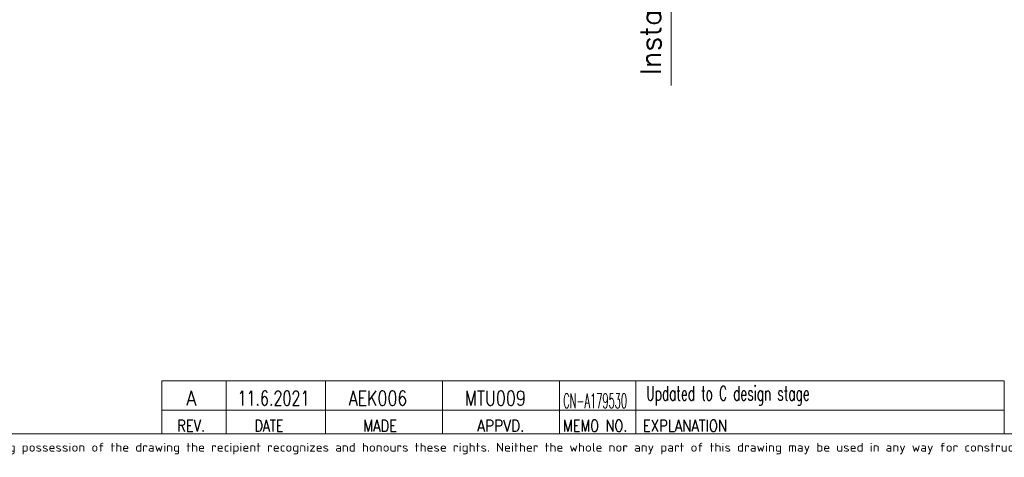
# Model space of a CAD drawing. Header units: inches. Extents: x 0 to 20790, y -12 to 14700.
# Tile 199 of 242: x 8250 to 14140, y 34 to 2650. Entities that reach past the tile are written whole.
import ezdxf

# ---------------------------------------------------------------- set-up
doc = ezdxf.new("R2010")
doc.units = ezdxf.units.IN
doc.layers.add('210', color=7, linetype='Continuous', true_color=0xffffff)
doc.layers.add('254', color=7, linetype='Continuous', true_color=0xffffff)
doc.styles.add('iso-1', font='isocp.shx')
doc.styles.add('latin_extended', font='simplex.shx')
doc.dimstyles.get("Standard").update_dxf_attribs({"dimtxt": 0.18, "dimasz": 0.18, "dimexe": 0.18, "dimexo": 0.0625, "dimgap": 0.09, "dimtad": 0, "dimtih": 1, "dimtoh": 1, "dimdec": 4, "dimzin": 0, "dimdsep": 46, "dimtxsty": 'Standard', "dimcen": 0.09, "dimadec": 0, "dimazin": 0, "dimtfac": 1, "dimtdec": 4, "dimtofl": 0, "dimtmove": 0, "dimatfit": 3, "dimfxl": 1, "dimtolj": 1, "dimtzin": 0, "dimarcsym": 0})

# ---------------------------------------------------------------- blocks, each defined once
blk = doc.blocks.new('_U12')
at = {"layer": '254', "color": 3, "linetype": 'Continuous', "lineweight": 13, "transparency": 16777216}
for p, q in [((10073.3, 4618.8), (12182.3, 4618.8)), ((12147.3, 4496.3), (12147.3, 4077.3)), ((10808.3, 3954.8), (12182.3, 3954.8)), ((12147.3, 3954.8), (12147.3, 2257.3))]:
    blk.add_line(p, q, dxfattribs=at)
at = {"layer": '254', "color": 3, "transparency": 16777216}
for points in [[(12167.8, 4496.3), (12126.9, 4496.3), (12147.3, 4618.8)], [(12126.9, 4077.3), (12167.8, 4077.3), (12147.3, 3954.8)]]:
    blk.add_solid(points, dxfattribs=at)
at = {"layer": 'Defpoints', "color": 0, "transparency": 16777216}
for p in [(10038.3, 4618.8), (10773.3, 3954.8), (12147.3, 3954.8)]:
    blk.add_point(p, dxfattribs=at)
at = {"layer": '254', "color": 2, "lineweight": 13, "transparency": 16777216, "insert": (11963.6, 2318.5), "char_height": 122.5, "attachment_point": 1, "rotation": 90, "style": 'latin_extended'}
blk.add_mtext('\\A1;\\C31;{\\H1.00x;\\Fsimplex.shx;Installed ~\\Fsimplex.shx;}\\C2; 664 ', dxfattribs=at)

msp = doc.modelspace()

# ---------------------------------------------------------------- linework, layer by layer
at = {"layer": '210', "color": 7, "linetype": 'Continuous', "lineweight": 18}
msp.add_line((175, 175), (20615, 175), dxfattribs=at)
at = {"layer": '254', "color": 7, "linetype": 'Continuous', "lineweight": 18}
for p, q in [((9099.983, 176.296), (9099.983, 491.296)), ((14139.996, 315), (9099.996, 315))]:
    msp.add_line(p, q, dxfattribs=at)
at = {"layer": '254', "color": 7, "linetype": 'Continuous', "lineweight": 13}
msp.add_line((14139.991, 491.296), (9099.991, 491.296), dxfattribs=at)
at = {"layer": '254', "color": 3, "linetype": 'Continuous', "lineweight": 18}
for p, q in [((9484.983, 491.296), (9484.983, 176.296)), ((10079.983, 176.296), (10079.983, 491.296)), ((10779.983, 491.296), (10779.983, 176.296)), ((11479.983, 176.296), (11479.983, 491.296)), ((11934.983, 491.296), (11934.983, 176.296))]:
    msp.add_line(p, q, dxfattribs=at)
at = {"layer": '254', "color": 3, "linetype": 'Continuous', "lineweight": 13}
for p, q in [((14139.983, 176.296), (14139.974, 491.296)), ((14140, 175), (9100, 175))]:
    msp.add_line(p, q, dxfattribs=at)

# ---------------------------------------------------------------- texts
at = {"layer": '210', "color": 211, "linetype": 'Continuous', "lineweight": 13, "insert": (6448.722, 51.676), "char_height": 52.5, "attachment_point": 7, "line_spacing_factor": 0.963855, "style": 'iso-1'}
msp.add_mtext('\\W1.2083;Copyright Wärtsilä. All rights reserved. By taking possession of the drawing the recipient recognizes and honours these rights. Neither the whole nor any part of this drawing may be used in any way for construction, fabrication, marketing or any other', dxfattribs=at)
at = {"layer": '254', "color": 3, "linetype": 'Continuous', "lineweight": 18, "char_height": 87.5, "attachment_point": 7, "line_spacing_factor": 0.963855, "style": 'latin_extended'}
for s, insert in [('\\W0.8818;A', (9246.638, 343.26)), ('\\W0.7161;11.6.2021', (9553.256, 343.26)), ('\\W0.7932;AEK006', (10217.455, 343.26)), ('\\W0.7965;MTU009', (10913.271, 343.26)), ('\\W0.4914;CN-A179530', (11501.719, 327.947)), ('\\W0.6079;Updated to C design stage', (11997.938, 343.26))]:
    msp.add_mtext(s, dxfattribs=dict(at, insert=insert))
at = {"layer": '254', "color": 211, "linetype": 'Continuous', "lineweight": 18, "char_height": 70, "attachment_point": 7, "line_spacing_factor": 0.963855, "style": 'latin_extended'}
for s, insert in [('\\W0.8203;REV.', (9191.866, 187.045)), ('\\W0.7715;DATE', (9655.834, 187.045)), ('\\W0.8285;MADE', (10303.717, 187.045)), ('\\W0.8648;APPVD.', (10986.602, 187.045)), ('\\W0.8075;MEMO NO.', (11500.117, 187.045)), ('\\W0.8275;EXPLANATION', (11977.744, 187.045))]:
    msp.add_mtext(s, dxfattribs=dict(at, insert=insert))

# ---------------------------------------------------------------- dimensions: what is measured, and where the dimension line sits
at = {"layer": '254', "color": 2, "linetype": 'Continuous', "lineweight": 13}
dim = msp.add_linear_dim(base=(12147.342, 3954.796), p1=(10038.31, 4618.796), p2=(10773.31, 3954.796), angle=90, text='\\C31;{\\H1.00x;\\Fsimplex.shx;Installed ~\\Fsimplex.shx;}\\C2; <> ', dimstyle='Standard', override={"dimscale": 35, "dimtxt": 3.5, "dimasz": 3.5, "dimexe": 1, "dimexo": 1, "dimgap": 1.75, "dimtad": 1, "dimtih": 0, "dimtoh": 0, "dimdec": 0, "dimlfac": 1, "dimzin": 8, "dimdsep": 46, "dimlunit": 2, "dimtxsty": 'latin_extended', "dimsah": 1, "dimse1": 0, "dimse2": 0, "dimsd1": 0, "dimsd2": 0, "dimclrd": 3, "dimclre": 3, "dimclrt": 2, "dimtol": 0, "dimtm": -0.1, "dimtfac": 0.714286, "dimtdec": 3, "dimtofl": 1, "dimtmove": 0, "dimtzin": 8, "dimlwd": 13, "dimlwe": 13}, dxfattribs=at)
dim.commit()
dim.dimension.update_dxf_attribs({"geometry": '_U12', "text_midpoint": (12147.342, 3044.796), "dimtype": 160})

doc.saveas('drawing.dxf')
